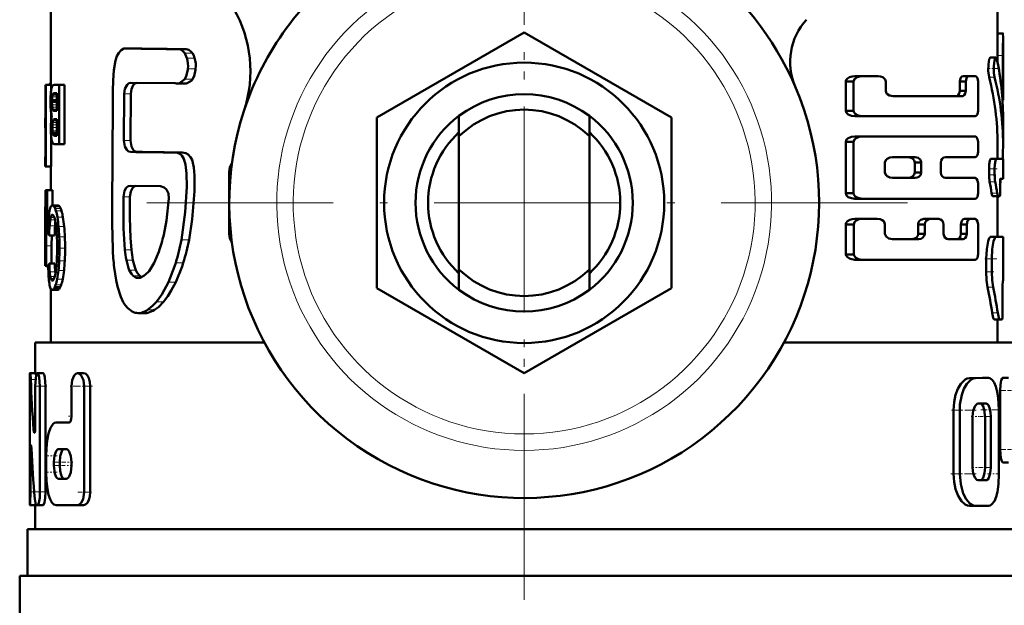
# Model space of a CAD drawing. Extents: x -1438 to 1837, y -1689 to 607.
# Tile 21 of 92: x -56 to 8, y -909 to -871. Entities that reach past the tile are written whole.
import ezdxf

# ---------------------------------------------------------------- set-up
doc = ezdxf.new("R2010")
doc.units = 0
doc.linetypes.add('DASHDOT', pattern=[18.5, 12, -3, 0.5, -3])

msp = doc.modelspace()

# ---------------------------------------------------------------- linework, layer by layer
at = {"color": 7, "linetype": 'DASHDOT', "lineweight": 18}
for p, q in [((-23.209, -858.183), (-23.209, -907.583)), ((-23.209, -859.433), (-23.209, -924.833)), ((1.491, -882.883), (-47.909, -882.883))]:
    msp.add_line(p, q, dxfattribs=at)
at = {"color": 7, "lineweight": 50}
for p, q in [((-53.709, -875.292), (-53.709, -869.383)), ((7.291, -869.383), (7.291, -872.208)), ((-32.709, -877.398), (-23.209, -871.913)), ((-23.209, -871.913), (-13.709, -877.398)), ((7.291, -871.973), (7.631, -871.973)), ((7.291, -871.973), (7.308, -871.973)), ((7.641, -872.209), (7.641, -876.273)), ((-48.679, -872.95), (-48.875, -872.941)), ((-48.454, -872.941), (-48.875, -872.941)), ((-48.254, -872.95), (-48.454, -872.941)), ((-44.984, -872.991), (-45.472, -872.991)), ((7.284, -873.408), (7.284, -873.849)), ((7.634, -875.704), (7.634, -873.408)), ((6.821, -873.535), (7.177, -873.535)), ((-54.046, -877.428), (-54.046, -875.292)), ((-54.046, -875.292), (-54.022, -875.292)), ((-53.672, -875.292), (-54.022, -875.292)), ((-54.022, -880.547), (-54.022, -875.292)), ((-53.709, -875.206), (-53.738, -875.206)), ((-53.672, -875.292), (-53.672, -875.562)), ((-53.509, -875.292), (-53.172, -875.292)), ((-52.812, -875.292), (-53.172, -875.292)), ((-53.172, -879.099), (-53.172, -875.292)), ((-52.812, -875.292), (-52.812, -879.099)), ((-45.688, -875.178), (-48.541, -875.152)), ((-45.057, -875.195), (-45.543, -875.195)), ((-45.414, -875.18), (-45.065, -874.914)), ((-1.984, -875.073), (-2.496, -875.073)), ((-2.496, -875.073), (-2.496, -876.952)), ((-1.984, -876.952), (-1.984, -875.073)), ((-1.413, -874.726), (-1.911, -874.726)), ((-1.413, -874.726), (-0.411, -874.726)), ((0.084, -875.671), (0.084, -875.073)), ((5.236, -875.073), (4.856, -875.073)), ((4.856, -875.073), (4.856, -875.671)), ((5.463, -874.726), (5.086, -874.726)), ((5.236, -875.671), (5.236, -875.073)), ((5.463, -874.726), (5.835, -874.726)), ((6.028, -876.952), (6.028, -875.073)), ((-53.67, -875.553), (-53.677, -875.595)), ((-53.308, -875.854), (-53.549, -875.854)), ((-53.308, -875.832), (-53.517, -875.832)), ((-53.47, -875.822), (-53.308, -875.822)), ((-53.308, -876.966), (-53.308, -875.822)), ((-48.972, -875.875), (-48.99, -878.868)), ((-48.552, -875.875), (-48.57, -878.868)), ((5.236, -875.671), (4.856, -875.671)), ((-53.628, -876.309), (-53.629, -876.389)), ((-53.308, -876.389), (-53.629, -876.389)), ((-53.626, -876.241), (-53.628, -876.309)), ((-53.308, -876.309), (-53.628, -876.309)), ((0.555, -876.018), (4.996, -876.018)), ((7.607, -876.278), (7.641, -876.278)), ((7.641, -876.278), (7.641, -876.273)), ((-53.672, -877.142), (-53.672, -877.482)), ((-53.562, -876.925), (-53.546, -876.941)), ((-53.546, -876.941), (-53.521, -876.956)), ((-53.308, -876.941), (-53.546, -876.941)), ((-53.521, -876.956), (-53.495, -876.963)), ((-53.308, -876.956), (-53.521, -876.956)), ((-53.308, -876.962), (-53.495, -876.962)), ((-53.495, -876.963), (-53.461, -876.966)), ((-53.461, -876.966), (-53.457, -876.966)), ((-53.457, -876.966), (-53.308, -876.966)), ((-1.984, -876.952), (-2.496, -876.952)), ((-54.059, -877.428), (-54.046, -877.428)), ((-54.059, -877.428), (-54.059, -878.049)), ((-53.526, -877.523), (-53.54, -877.539)), ((-53.308, -877.539), (-53.54, -877.539)), ((-53.308, -877.524), (-53.526, -877.524)), ((-53.478, -877.5), (-53.502, -877.507)), ((-53.308, -877.508), (-53.502, -877.508)), ((-53.441, -877.496), (-53.478, -877.5)), ((-53.441, -877.496), (-53.308, -877.496)), ((-53.308, -878.565), (-53.308, -877.496)), ((-32.709, -888.368), (-32.709, -877.398)), ((-27.409, -878.598), (-27.409, -877.283)), ((-19.009, -878.598), (-19.009, -877.283)), ((-13.709, -877.398), (-13.709, -888.368)), ((-1.413, -877.301), (-1.911, -877.301)), ((-1.413, -877.301), (5.835, -877.301)), ((7.641, -877.358), (7.641, -879.113)), ((-54.059, -878.049), (-54.046, -878.049)), ((-54.057, -878.049), (-54.053, -878.067)), ((-54.053, -878.067), (-54.047, -878.111)), ((-54.047, -878.111), (-54.046, -878.122)), ((-54.046, -879.927), (-54.046, -878.049)), ((-53.57, -878.447), (-53.584, -878.382)), ((-53.308, -878.382), (-53.584, -878.382)), ((-53.308, -878.447), (-53.57, -878.447)), ((-53.672, -878.687), (-53.672, -880.547)), ((-53.468, -879.099), (-53.172, -879.099)), ((-53.444, -878.565), (-53.308, -878.565)), ((-52.812, -879.099), (-53.172, -879.099)), ((-27.409, -887.168), (-27.409, -878.598)), ((-19.009, -878.598), (-19.009, -887.168)), ((-1.984, -878.954), (-2.496, -878.954)), ((-2.496, -878.954), (-2.496, -882.266)), ((-1.984, -882.266), (-1.984, -878.954)), ((-1.413, -878.603), (-1.911, -878.603)), ((-1.413, -878.603), (5.835, -878.603)), ((6.028, -879.589), (6.028, -878.954)), ((7.291, -879.112), (7.291, -880.06)), ((-45.73, -879.641), (-45.767, -879.642)), ((-45.248, -879.641), (-45.73, -879.641)), ((-54.059, -879.927), (-54.046, -879.927)), ((-54.059, -879.927), (-54.059, -880.547)), ((-54.054, -879.924), (-54.057, -879.927)), ((-54.052, -879.915), (-54.054, -879.924)), ((-54.048, -879.898), (-54.052, -879.915)), ((-54.046, -879.886), (-54.048, -879.898)), ((0.036, -880.925), (0.036, -880.295)), ((0.51, -879.951), (1.99, -879.951)), ((2.374, -880.295), (1.951, -880.295)), ((1.951, -880.295), (1.951, -880.925)), ((2.374, -880.925), (2.374, -880.295)), ((3.627, -880.928), (3.627, -880.292)), ((3.935, -879.941), (5.835, -879.941)), ((6.859, -880.06), (7.214, -880.06)), ((7.214, -880.06), (7.641, -880.06)), ((7.641, -880.06), (7.641, -881.335)), ((-54.059, -880.547), (-54.022, -880.547)), ((-53.708, -880.547), (-54.058, -880.547)), ((-53.672, -880.547), (-54.022, -880.547)), ((-53.709, -882.062), (-53.709, -880.547)), ((-42.209, -884.883), (-42.209, -880.883)), ((2.374, -880.925), (1.951, -880.925)), ((6.744, -880.697), (6.744, -881.071)), ((7.1, -881.071), (7.1, -880.697)), ((0.51, -881.269), (1.99, -881.269)), ((3.935, -881.279), (5.835, -881.279)), ((6.028, -882.266), (6.028, -881.631)), ((7.477, -881.335), (7.641, -881.335)), ((-53.977, -882.062), (-54.056, -882.062)), ((-54.056, -883.141), (-54.056, -882.062)), ((-53.977, -883.141), (-53.977, -882.062)), ((-53.977, -882.062), (-53.939, -882.062)), ((-53.587, -882.062), (-53.939, -882.062)), ((-53.939, -883.672), (-53.939, -882.062)), ((-53.587, -882.062), (-53.587, -883.051)), ((-46.642, -881.808), (-48.595, -881.782)), ((-1.984, -882.266), (-2.496, -882.266)), ((7.456, -881.907), (7.453, -881.879)), ((-1.413, -882.617), (-1.911, -882.617)), ((-1.413, -882.617), (5.835, -882.617)), ((6.976, -882.451), (7.33, -882.451)), ((7.291, -882.451), (7.291, -885.066)), ((7.306, -882.515), (7.291, -882.576)), ((7.306, -882.515), (7.318, -882.451)), ((7.33, -882.451), (7.43, -882.451)), ((-54.059, -883.141), (-53.977, -883.141)), ((-54.059, -883.141), (-54.059, -886.948)), ((-53.256, -883.051), (-53.612, -883.051)), ((-54.059, -886.414), (-54.059, -883.672)), ((-54.059, -883.672), (-54.003, -883.672)), ((-53.964, -883.672), (-53.939, -883.672)), ((-53.822, -883.672), (-53.939, -883.672)), ((-49.742, -884.235), (-49.716, -885.834)), ((-1.41, -883.919), (-1.908, -883.919)), ((-1.41, -883.919), (-0.461, -883.919)), ((2.95, -883.919), (2.536, -883.919)), ((2.95, -883.919), (3.498, -883.919)), ((5.528, -883.919), (5.152, -883.919)), ((5.528, -883.919), (5.835, -883.919)), ((-54.002, -885.654), (-53.994, -884.784)), ((-1.981, -884.27), (-2.493, -884.27)), ((-2.482, -886.198), (-2.493, -884.27)), ((-1.971, -886.198), (-1.981, -884.27)), ((0.036, -884.868), (0.036, -884.268)), ((2.594, -884.268), (2.174, -884.268)), ((2.174, -884.268), (2.174, -884.868)), ((2.594, -884.868), (2.174, -884.868)), ((2.594, -884.868), (2.594, -884.268)), ((3.812, -884.868), (3.812, -884.268)), ((5.305, -884.268), (4.926, -884.268)), ((4.926, -884.268), (4.926, -884.868)), ((5.305, -884.868), (4.926, -884.868)), ((5.305, -884.868), (5.305, -884.268)), ((6.028, -886.196), (6.028, -884.268)), ((-53.458, -884.984), (-53.811, -884.984)), ((-53.651, -885.654), (-53.646, -884.984)), ((0.51, -885.216), (2.221, -885.216)), ((4.111, -885.216), (5.069, -885.216)), ((7.291, -885.062), (7.641, -885.066)), ((7.641, -885.066), (7.641, -887.901)), ((-54.005, -886.948), (-54.002, -885.654)), ((-53.654, -886.794), (-53.651, -885.654)), ((-47.054, -886.755), (-46.749, -886.028)), ((-54.059, -886.414), (-54.03, -886.414)), ((-47.374, -887.274), (-47.054, -886.755)), ((-1.971, -886.198), (-2.482, -886.198)), ((-1.4, -886.542), (-1.898, -886.542)), ((-1.4, -886.542), (5.835, -886.542)), ((6.555, -887.319), (6.555, -886.489)), ((6.914, -887.319), (6.914, -886.489)), ((-54.059, -886.948), (-54.005, -886.948)), ((-53.872, -886.948), (-54.005, -886.948)), ((-53.873, -887.026), (-53.911, -887.026)), ((-53.873, -887.034), (-53.893, -887.034)), ((-53.449, -886.794), (-53.802, -886.794)), ((-53.407, -887.451), (-53.419, -887.326)), ((-27.409, -887.168), (-27.409, -888.483)), ((-19.009, -887.168), (-19.009, -888.483)), ((-53.566, -887.874), (-53.65, -887.874)), ((-53.611, -887.891), (-53.613, -887.891)), ((-48.114, -887.717), (-48.073, -887.72)), ((7.641, -887.901), (7.627, -887.902)), ((-53.709, -891.883), (-53.709, -888.405)), ((-53.258, -888.486), (-53.613, -888.486)), ((-53.203, -888.466), (-53.558, -888.466)), ((-53.092, -888.308), (-53.449, -888.308)), ((-23.209, -893.853), (-32.709, -888.368)), ((-13.709, -888.368), (-23.209, -893.853)), ((7.61, -889.172), (7.607, -889.112)), ((-47.636, -889.978), (-48.072, -889.978)), ((7.079, -890.384), (7.431, -890.384)), ((7.291, -890.384), (7.291, -891.883)), ((7.584, -890.383), (7.431, -890.384)), ((-54.709, -891.883), (-39.942, -891.883)), ((-54.709, -893.837), (-54.709, -891.883)), ((-6.476, -891.883), (8.291, -891.883)), ((-55.046, -893.837), (-55.033, -893.837)), ((-54.683, -893.837), (-55.033, -893.837)), ((-54.877, -893.837), (-54.709, -893.836)), ((-54.209, -893.837), (-54.565, -893.837)), ((-51.589, -893.843), (-51.977, -893.843)), ((6.325, -894.146), (5.48, -894.16)), ((6.698, -894.146), (5.864, -894.16)), ((6.329, -894.146), (6.701, -894.146)), ((7.635, -894.145), (7.993, -894.145)), ((-55.059, -901.49), (-55.059, -894.687)), ((-54.704, -897.262), (-54.704, -894.687)), ((-54.401, -901.49), (-54.401, -894.687)), ((-54.044, -894.687), (-54.044, -901.49)), ((-52.366, -896.607), (-52.366, -894.694)), ((-51.557, -901.497), (-51.557, -894.694)), ((-51.163, -894.694), (-51.163, -901.497)), ((7.453, -894.969), (7.453, -898.767)), ((4.454, -900.333), (4.453, -896.224)), ((4.852, -900.333), (4.851, -896.224)), ((6.547, -895.809), (6.045, -895.81)), ((7.378, -900.329), (7.377, -896.207)), ((5.677, -899.92), (5.677, -896.636)), ((6.479, -899.917), (6.479, -896.633)), ((6.85, -899.917), (6.85, -896.633)), ((-53.359, -897.032), (-52.549, -897.032)), ((-53.211, -898.733), (-52.725, -898.733)), ((-55.01, -901.49), (-55.01, -898.915)), ((-54.001, -900.221), (-54.001, -899.158)), ((-53.5, -899.796), (-53.5, -899.583)), ((-53.132, -899.583), (-53.132, -899.796)), ((-52.366, -899.796), (-52.366, -899.583)), ((7.635, -899.59), (7.992, -899.59)), ((-53.211, -900.646), (-52.725, -900.646)), ((6.174, -900.743), (6.03, -900.744)), ((6.549, -900.743), (6.047, -900.744)), ((-54.696, -902.34), (-55.046, -902.34)), ((-54.958, -902.341), (-54.96, -902.341)), ((-54.709, -902.341), (-54.958, -902.341)), ((-54.709, -903.883), (-54.709, -902.34)), ((-54.628, -902.34), (-54.565, -902.34)), ((-54.209, -902.34), (-54.565, -902.34)), ((-53.359, -902.347), (-51.977, -902.347)), ((-51.589, -902.347), (-51.977, -902.347)), ((5.482, -902.395), (5.865, -902.395)), ((6.703, -902.393), (5.866, -902.395)), ((-55.209, -903.883), (8.791, -903.883)), ((-55.209, -906.883), (-55.209, -903.883)), ((-55.709, -906.883), (-23.209, -906.883)), ((-55.709, -906.883), (-55.709, -909.996)), ((-23.209, -906.883), (9.291, -906.883))]:
    msp.add_line(p, q, dxfattribs=at)
at = {"color": 7, "linetype": 'DASHDOT', "lineweight": 18, "ltscale": 0.000516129}
msp.add_line((7.289, -872.547), (7.31, -872.547), dxfattribs=at)
at = {"color": 7, "lineweight": 18}
for p, q in [((-48.254, -872.95), (-48.679, -872.95)), ((-44.583, -873.237), (-45.08, -873.237)), ((7.284, -873.408), (7.634, -873.408)), ((-44.439, -873.559), (-44.939, -873.559)), ((-44.375, -874.254), (-44.876, -874.254)), ((-53.709, -875.291), (-53.811, -875.291)), ((-44.925, -875.18), (-45.414, -875.18)), ((-44.568, -874.914), (-45.065, -874.914)), ((6.744, -874.798), (7.1, -874.798)), ((-53.308, -875.95), (-53.596, -875.95)), ((-53.308, -875.899), (-53.579, -875.899)), ((-48.552, -875.875), (-48.972, -875.875)), ((7.562, -875.704), (7.634, -875.704)), ((-53.308, -876.241), (-53.626, -876.241)), ((-53.308, -876.563), (-53.625, -876.563)), ((-53.308, -876.064), (-53.615, -876.064)), ((-53.308, -876.727), (-53.611, -876.727)), ((-53.308, -876.855), (-53.589, -876.855)), ((-53.308, -876.925), (-53.562, -876.925)), ((-53.308, -877.855), (-53.599, -877.855)), ((-53.308, -877.713), (-53.585, -877.713)), ((-53.308, -877.602), (-53.563, -877.602)), ((-53.308, -877.5), (-53.478, -877.5)), ((-53.308, -878.027), (-53.604, -878.027)), ((-53.308, -878.245), (-53.598, -878.245)), ((-53.308, -878.494), (-53.552, -878.494)), ((-53.308, -878.535), (-53.522, -878.535)), ((-53.308, -878.556), (-53.49, -878.556)), ((-48.57, -878.868), (-48.99, -878.868)), ((-48.141, -879.604), (-48.568, -879.604)), ((-42.103, -880.883), (-42.209, -880.883)), ((6.744, -880.697), (7.1, -880.697)), ((6.744, -881.071), (7.1, -881.071)), ((6.779, -881.522), (7.135, -881.522)), ((6.907, -882.264), (7.262, -882.264)), ((-48.605, -882.494), (-49.024, -882.494)), ((7.291, -882.515), (7.306, -882.515)), ((-53.188, -883.075), (-53.544, -883.075)), ((-53.128, -883.138), (-53.484, -883.138)), ((-53.067, -883.249), (-53.424, -883.249)), ((-53.013, -883.397), (-53.372, -883.397)), ((-53.856, -884.108), (-53.981, -884.108)), ((-53.428, -883.984), (-53.744, -883.984)), ((-53.471, -883.835), (-53.715, -883.835)), ((-53.515, -883.731), (-53.683, -883.731)), ((-53.558, -883.669), (-53.647, -883.669)), ((-52.922, -883.803), (-53.282, -883.803)), ((-53.884, -884.784), (-53.994, -884.784)), ((-53.431, -884.367), (-53.784, -884.367)), ((-52.846, -884.399), (-53.206, -884.399)), ((-52.8, -885.068), (-53.161, -885.068)), ((-44.798, -885.262), (-45.289, -885.262)), ((-42.209, -884.883), (-42.103, -884.883)), ((6.837, -885.071), (7.192, -885.071)), ((-53.651, -885.654), (-54.002, -885.654)), ((-52.784, -885.808), (-53.145, -885.808)), ((-48.513, -885.909), (-48.934, -885.909)), ((-52.804, -886.611), (-53.164, -886.611)), ((-48.413, -886.569), (-48.836, -886.569)), ((-45.174, -886.743), (-45.657, -886.743)), ((6.555, -886.489), (6.914, -886.489)), ((-53.874, -887.002), (-53.926, -887.002)), ((-53.419, -887.326), (-53.772, -887.326)), ((-52.854, -887.241), (-53.214, -887.241)), ((-48.226, -887.208), (-48.652, -887.208)), ((6.555, -887.319), (6.914, -887.319)), ((-53.448, -887.63), (-53.736, -887.63)), ((-53.485, -887.743), (-53.712, -887.743)), ((-53.525, -887.826), (-53.683, -887.826)), ((-52.936, -887.786), (-53.295, -887.786)), ((-47.977, -887.585), (-48.406, -887.585)), ((-48.033, -887.717), (-48.114, -887.717)), ((-45.66, -887.994), (-46.133, -887.994)), ((-53.148, -888.407), (-53.504, -888.407)), ((-53.036, -888.169), (-53.394, -888.169)), ((6.645, -888.321), (7.003, -888.321)), ((-46.446, -889.257), (-46.904, -889.257)), ((-47.022, -889.776), (-47.468, -889.776)), ((-47.451, -889.96), (-47.89, -889.96)), ((6.943, -889.97), (7.297, -889.97)), ((-54.686, -894.25), (-54.995, -894.25)), ((5.48, -894.16), (5.864, -894.16)), ((6.325, -894.146), (6.698, -894.146)), ((-54.044, -894.687), (-54.401, -894.687)), ((-51.163, -894.694), (-51.557, -894.694)), ((7.453, -894.969), (7.812, -894.969)), ((4.453, -896.224), (4.851, -896.224)), ((6.478, -896.633), (6.849, -896.633)), ((-54.713, -897.481), (-54.813, -897.481)), ((7.452, -898.767), (7.812, -898.767)), ((-54.946, -898.915), (-55.01, -898.915)), ((-53.132, -899.583), (-53.5, -899.583)), ((-53.132, -899.796), (-53.5, -899.796)), ((6.479, -899.917), (6.85, -899.917)), ((4.454, -900.333), (4.852, -900.333)), ((6.174, -900.743), (6.549, -900.743)), ((-54.777, -901.49), (-55.01, -901.49)), ((-54.044, -901.49), (-54.401, -901.49)), ((-51.163, -901.497), (-51.557, -901.497))]:
    msp.add_line(p, q, dxfattribs=at)
at = {"color": 7, "linetype": 'DASHDOT', "lineweight": 18, "ltscale": 0.010733}
msp.add_line((7.248, -873.408), (7.678, -873.408), dxfattribs=at)
at = {"color": 7, "linetype": 'DASHDOT', "lineweight": 18, "ltscale": 0.017414}
msp.add_line((6.609, -874.237), (7.306, -874.237), dxfattribs=at)
at = {"color": 7, "linetype": 'DASHDOT', "lineweight": 18, "ltscale": 0.002367}
msp.add_line((7.554, -875.704), (7.649, -875.704), dxfattribs=at)
at = {"color": 7, "linetype": 'DASHDOT', "lineweight": 18, "ltscale": 0.014499}
msp.add_line((6.682, -880.697), (7.262, -880.697), dxfattribs=at)
at = {"color": 7, "linetype": 'DASHDOT', "lineweight": 18, "ltscale": 0.011735}
msp.add_line((6.704, -881.071), (7.174, -881.071), dxfattribs=at)
at = {"color": 7, "linetype": 'DASHDOT', "lineweight": 18, "ltscale": 0.001088}
msp.add_line((7.48, -881.654), (7.437, -881.654), dxfattribs=at)
at = {"color": 7, "linetype": 'DASHDOT', "lineweight": 18, "ltscale": 0.001123}
msp.add_line((7.426, -882.132), (7.471, -882.132), dxfattribs=at)
at = {"color": 7, "linetype": 'DASHDOT', "lineweight": 18, "ltscale": 0.020022}
msp.add_line((6.458, -886.488), (7.259, -886.488), dxfattribs=at)
at = {"color": 7, "linetype": 'DASHDOT', "lineweight": 18, "ltscale": 0.014108}
msp.add_line((6.486, -887.318), (7.05, -887.318), dxfattribs=at)
at = {"color": 7, "linetype": 'DASHDOT', "lineweight": 18, "ltscale": 0.000960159}
msp.add_line((7.63, -888.61), (7.591, -888.61), dxfattribs=at)
at = {"color": 7, "linetype": 'DASHDOT', "lineweight": 18, "ltscale": 0.001202}
msp.add_line((7.58, -889.674), (7.628, -889.674), dxfattribs=at)
at = {"color": 7, "linetype": 'DASHDOT', "lineweight": 18, "ltscale": 0.000461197}
msp.add_line((-55.044, -894.687), (-55.063, -894.687), dxfattribs=at)
at = {"color": 7, "linetype": 'DASHDOT', "lineweight": 18, "ltscale": 0.020982}
msp.add_line((-53.95, -894.687), (-54.789, -894.687), dxfattribs=at)
at = {"color": 7, "linetype": 'DASHDOT', "lineweight": 18, "ltscale": 0.037947}
msp.add_line((-51.015, -894.694), (-52.532, -894.694), dxfattribs=at)
at = {"color": 7, "linetype": 'DASHDOT', "lineweight": 18, "ltscale": 0.021974}
msp.add_line((7.361, -894.969), (8.24, -894.969), dxfattribs=at)
at = {"color": 7, "linetype": 'DASHDOT', "lineweight": 18, "ltscale": 0.042322}
msp.add_line((4.312, -896.223), (6.005, -896.223), dxfattribs=at)
at = {"color": 7, "linetype": 'DASHDOT', "lineweight": 18, "ltscale": 0.033036}
msp.add_line((6.215, -896.209), (7.537, -896.209), dxfattribs=at)
at = {"color": 7, "linetype": 'DASHDOT', "lineweight": 18, "ltscale": 0.006094}
msp.add_line((-52.569, -896.607), (-52.326, -896.607), dxfattribs=at)
at = {"color": 7, "linetype": 'DASHDOT', "lineweight": 18, "ltscale": 0.012237}
msp.add_line((5.597, -896.635), (6.086, -896.635), dxfattribs=at)
at = {"color": 7, "linetype": 'DASHDOT', "lineweight": 18, "ltscale": 0.020307}
msp.add_line((6.12, -896.634), (6.932, -896.634), dxfattribs=at)
at = {"color": 7, "linetype": 'DASHDOT', "lineweight": 18, "ltscale": 0.003525}
msp.add_line((-54.825, -897.262), (-54.684, -897.262), dxfattribs=at)
at = {"color": 7, "linetype": 'DASHDOT', "lineweight": 18, "ltscale": 0.022171}
msp.add_line((7.352, -898.767), (8.239, -898.767), dxfattribs=at)
at = {"color": 7, "linetype": 'DASHDOT', "lineweight": 18, "ltscale": 0.002077}
msp.add_line((-55.022, -898.915), (-54.939, -898.915), dxfattribs=at)
at = {"color": 7, "linetype": 'DASHDOT', "lineweight": 18, "ltscale": 0.019386}
msp.add_line((-53.294, -899.158), (-54.07, -899.158), dxfattribs=at)
at = {"color": 7, "linetype": 'DASHDOT', "lineweight": 18, "ltscale": 0.020281}
msp.add_line((-52.771, -899.796), (-53.582, -899.796), dxfattribs=at)
at = {"color": 7, "linetype": 'DASHDOT', "lineweight": 18, "ltscale": 0.019858}
msp.add_line((-52.773, -899.583), (-53.567, -899.583), dxfattribs=at)
at = {"color": 7, "linetype": 'DASHDOT', "lineweight": 18, "ltscale": 0.011973}
msp.add_line((-52.287, -899.583), (-52.765, -899.583), dxfattribs=at)
at = {"color": 7, "linetype": 'DASHDOT', "lineweight": 18, "ltscale": 0.010834}
msp.add_line((-52.328, -899.796), (-52.762, -899.796), dxfattribs=at)
at = {"color": 7, "linetype": 'DASHDOT', "lineweight": 18, "ltscale": 0.01142}
msp.add_line((5.628, -899.919), (6.085, -899.919), dxfattribs=at)
at = {"color": 7, "linetype": 'DASHDOT', "lineweight": 18, "ltscale": 0.02124}
msp.add_line((6.103, -899.918), (6.953, -899.918), dxfattribs=at)
at = {"color": 7, "linetype": 'DASHDOT', "lineweight": 18, "ltscale": 0.021267}
msp.add_line((-53.288, -900.221), (-54.139, -900.221), dxfattribs=at)
at = {"color": 7, "linetype": 'DASHDOT', "lineweight": 18, "ltscale": 0.043357}
msp.add_line((4.277, -900.332), (6.011, -900.332), dxfattribs=at)
at = {"color": 7, "linetype": 'DASHDOT', "lineweight": 18, "ltscale": 0.020263}
msp.add_line((6.636, -900.33), (7.446, -900.33), dxfattribs=at)
at = {"color": 7, "linetype": 'DASHDOT', "lineweight": 18, "ltscale": 0.011318}
msp.add_line((-54.647, -901.49), (-55.1, -901.49), dxfattribs=at)
at = {"color": 7, "linetype": 'DASHDOT', "lineweight": 18, "ltscale": 0.016153}
msp.add_line((-53.972, -901.49), (-54.618, -901.49), dxfattribs=at)
at = {"color": 7, "linetype": 'DASHDOT', "lineweight": 18, "ltscale": 0.02459}
msp.add_line((-51.075, -901.497), (-52.059, -901.497), dxfattribs=at)
at = {"color": 7, "lineweight": 50}
for points in [[(7.631, -871.973), (7.632, -871.973), (7.633, -871.975), (7.634, -871.979), (7.636, -871.993), (7.641, -872.208)], [(-48.998, -872.957), (-49.174, -873.044), (-49.326, -873.216), (-49.441, -873.44), (-49.532, -873.721), (-49.646, -874.345), (-49.696, -875.002), (-49.703, -875.673)], [(-45.08, -873.237), (-45.215, -873.089), (-45.346, -873.013), (-45.472, -872.991)], [(-44.939, -873.559), (-44.974, -873.454), (-45.08, -873.237)], [(-44.583, -873.237), (-44.652, -873.154), (-44.812, -873.03), (-44.984, -872.991)], [(-44.439, -873.559), (-44.5, -873.389), (-44.583, -873.237)], [(6.821, -873.535), (6.813, -873.537), (6.798, -873.548), (6.782, -873.57), (6.753, -873.642), (6.698, -873.982), (6.692, -874.393), (6.744, -874.798)], [(7.177, -873.535), (7.166, -873.538), (7.146, -873.557), (7.126, -873.594), (7.091, -873.713), (7.048, -874.089), (7.056, -874.507), (7.1, -874.798)], [(7.248, -873.676), (7.208, -873.559), (7.192, -873.541), (7.177, -873.535)], [(-45.065, -874.914), (-44.977, -874.738), (-44.883, -874.325), (-44.876, -874.254)], [(-44.568, -874.914), (-44.478, -874.738), (-44.382, -874.325), (-44.375, -874.254)], [(-48.972, -875.875), (-48.926, -875.548), (-48.791, -875.282), (-48.672, -875.184), (-48.541, -875.152)], [(-48.552, -875.875), (-48.512, -875.572), (-48.393, -875.314), (-48.286, -875.207), (-48.164, -875.156)], [(-44.925, -875.18), (-44.629, -874.998), (-44.568, -874.914)], [(-1.911, -874.726), (-2.087, -874.744), (-2.257, -874.795), (-2.385, -874.872), (-2.48, -874.995), (-2.496, -875.073)], [(-1.413, -874.726), (-1.586, -874.744), (-1.753, -874.796), (-1.849, -874.851), (-1.93, -874.929), (-1.984, -875.073)], [(0.084, -875.073), (0.043, -874.934), (-0.106, -874.799), (-0.254, -874.744), (-0.411, -874.726)], [(5.086, -874.726), (4.992, -874.758), (4.91, -874.852), (4.856, -875.073)], [(5.463, -874.726), (5.37, -874.758), (5.289, -874.852), (5.236, -875.073)], [(6.028, -875.073), (5.986, -874.853), (5.907, -874.751), (5.835, -874.726)], [(-49.703, -875.673), (-49.708, -876.505), (-49.743, -883.189), (-49.742, -884.235)], [(0.555, -876.018), (0.32, -875.97), (0.163, -875.861), (0.107, -875.775), (0.084, -875.671)], [(4.856, -875.671), (4.822, -875.849), (4.759, -875.95), (4.678, -876.005), (4.613, -876.018)], [(5.236, -875.671), (5.203, -875.848), (5.14, -875.949), (5.061, -876.005), (4.996, -876.018)], [(-1.911, -877.301), (-2.122, -877.276), (-2.327, -877.196), (-2.441, -877.097), (-2.496, -876.952)], [(-1.984, -876.952), (-1.969, -877.029), (-1.879, -877.152), (-1.687, -877.256), (-1.413, -877.301)], [(5.835, -877.301), (5.89, -877.287), (5.926, -877.261), (5.985, -877.175), (6.028, -876.952)], [(-48.568, -879.604), (-48.698, -879.568), (-48.816, -879.466), (-48.931, -879.249), (-48.99, -878.868)], [(-48.141, -879.604), (-48.273, -879.568), (-48.393, -879.467), (-48.51, -879.249), (-48.57, -878.868)], [(-1.911, -878.603), (-2.122, -878.628), (-2.326, -878.709), (-2.442, -878.809), (-2.496, -878.954)], [(-1.413, -878.603), (-1.619, -878.628), (-1.82, -878.709), (-1.932, -878.81), (-1.984, -878.954)], [(6.028, -878.954), (6.003, -878.779), (5.933, -878.65), (5.888, -878.616), (5.835, -878.603)], [(-45.289, -885.262), (-45.04, -883.491), (-44.951, -881.859), (-44.954, -880.995), (-45.017, -880.42), (-45.131, -880.05), (-45.259, -879.845), (-45.391, -879.729), (-45.545, -879.662), (-45.73, -879.641)], [(-44.798, -885.262), (-44.591, -883.94), (-44.458, -882.139), (-44.449, -881.122), (-44.489, -880.599), (-44.546, -880.304), (-44.608, -880.112), (-44.697, -879.938), (-44.846, -879.769), (-44.996, -879.682), (-45.248, -879.641)], [(5.835, -879.941), (5.891, -879.926), (5.926, -879.9), (5.985, -879.813), (6.028, -879.589)], [(0.51, -879.951), (0.343, -879.974), (0.182, -880.048), (0.086, -880.143), (0.036, -880.295)], [(1.951, -880.295), (1.921, -880.164), (1.852, -880.064), (1.761, -879.999), (1.561, -879.951)], [(2.374, -880.295), (2.363, -880.214), (2.3, -880.09), (2.174, -879.992), (1.99, -879.951)], [(3.627, -880.292), (3.648, -880.166), (3.718, -880.045), (3.815, -879.97), (3.935, -879.941)], [(6.859, -880.06), (6.852, -880.061), (6.837, -880.073), (6.822, -880.096), (6.795, -880.172), (6.757, -880.409), (6.744, -880.697)], [(7.214, -880.06), (7.207, -880.061), (7.192, -880.073), (7.177, -880.096), (7.151, -880.172), (7.113, -880.409), (7.1, -880.697)], [(0.036, -880.925), (0.088, -881.08), (0.185, -881.174), (0.344, -881.246), (0.51, -881.269)], [(1.561, -881.269), (1.689, -881.25), (1.809, -881.192), (1.921, -881.056), (1.951, -880.925)], [(1.99, -881.269), (2.108, -881.253), (2.22, -881.202), (2.336, -881.074), (2.374, -880.925)], [(3.935, -881.279), (3.832, -881.258), (3.737, -881.195), (3.659, -881.081), (3.627, -880.928)], [(6.028, -881.631), (6.003, -881.455), (5.933, -881.327), (5.888, -881.293), (5.835, -881.279)], [(7.453, -881.879), (7.455, -881.411), (7.466, -881.351), (7.471, -881.34), (7.473, -881.337), (7.475, -881.335), (7.477, -881.335)], [(-48.595, -881.782), (-48.726, -881.814), (-48.842, -881.91), (-48.957, -882.115), (-49.024, -882.494)], [(-48.226, -881.787), (-48.345, -881.84), (-48.449, -881.947), (-48.549, -882.151), (-48.605, -882.494)], [(-46.091, -882.601), (-46.124, -882.288), (-46.254, -882.024), (-46.398, -881.887), (-46.642, -881.808)], [(-1.911, -882.617), (-2.123, -882.592), (-2.327, -882.511), (-2.442, -882.411), (-2.496, -882.266)], [(-1.984, -882.266), (-1.969, -882.343), (-1.88, -882.466), (-1.756, -882.545), (-1.62, -882.592), (-1.413, -882.617)], [(5.835, -882.617), (5.891, -882.602), (5.926, -882.577), (5.985, -882.49), (6.028, -882.266)], [(6.907, -882.264), (6.942, -882.408), (6.962, -882.444), (6.971, -882.45), (6.976, -882.451)], [(7.262, -882.264), (7.296, -882.408), (7.316, -882.444), (7.325, -882.45), (7.33, -882.451)], [(7.43, -882.451), (7.433, -882.45), (7.435, -882.449), (7.438, -882.443), (7.443, -882.429), (7.452, -882.384), (7.466, -882.15), (7.456, -881.907)], [(-49.024, -882.494), (-49.02, -884.529), (-48.934, -885.909)], [(-48.605, -882.494), (-48.61, -883.818), (-48.574, -885.164), (-48.513, -885.909)], [(-46.431, -884.946), (-46.251, -884.021), (-46.091, -882.601)], [(-1.908, -883.919), (-2.074, -883.934), (-2.237, -883.981), (-2.385, -884.068), (-2.477, -884.192), (-2.493, -884.27)], [(-1.41, -883.919), (-1.618, -883.944), (-1.818, -884.025), (-1.929, -884.126), (-1.981, -884.27)], [(0.036, -884.268), (0.012, -884.161), (-0.048, -884.073), (-0.154, -883.992), (-0.275, -883.944), (-0.461, -883.919)], [(2.536, -883.919), (2.35, -883.97), (2.246, -884.061), (2.182, -884.2), (2.174, -884.268)], [(3.812, -884.268), (3.79, -884.141), (3.72, -884.02), (3.622, -883.947), (3.498, -883.919)], [(5.152, -883.919), (5.059, -883.951), (4.978, -884.046), (4.926, -884.268)], [(5.528, -883.919), (5.437, -883.951), (5.358, -884.044), (5.305, -884.268)], [(6.028, -884.268), (6.003, -884.092), (5.933, -883.966), (5.888, -883.932), (5.835, -883.919)], [(0.51, -885.216), (0.274, -885.168), (0.117, -885.06), (0.06, -884.973), (0.036, -884.868)], [(2.174, -884.868), (2.146, -884.999), (2.08, -885.099), (1.991, -885.166), (1.795, -885.216)], [(2.594, -884.868), (2.567, -884.998), (2.481, -885.119), (2.366, -885.189), (2.221, -885.216)], [(4.111, -885.216), (4.011, -885.195), (3.919, -885.133), (3.843, -885.02), (3.812, -884.868)], [(4.926, -884.868), (4.893, -885.046), (4.831, -885.147), (4.751, -885.203), (4.686, -885.216)], [(5.305, -884.868), (5.272, -885.045), (5.211, -885.147), (5.132, -885.203), (5.069, -885.216)], [(6.837, -885.071), (6.819, -885.075), (6.782, -885.104), (6.745, -885.162), (6.677, -885.351), (6.587, -885.869), (6.555, -886.489)], [(7.192, -885.071), (7.174, -885.075), (7.138, -885.104), (7.102, -885.162), (7.034, -885.351), (6.945, -885.87), (6.914, -886.489)], [(-48.836, -886.569), (-48.698, -887.094), (-48.652, -887.208)], [(-48.413, -886.569), (-48.296, -887.03), (-48.226, -887.208)], [(-46.133, -887.994), (-45.736, -886.984), (-45.657, -886.743)], [(-45.66, -887.994), (-45.252, -886.978), (-45.174, -886.743)], [(-1.898, -886.542), (-2.108, -886.517), (-2.246, -886.472), (-2.41, -886.36), (-2.466, -886.274), (-2.482, -886.198)], [(-1.971, -886.198), (-1.955, -886.274), (-1.864, -886.396), (-1.672, -886.499), (-1.4, -886.542)], [(5.835, -886.542), (5.89, -886.528), (5.942, -886.486), (5.985, -886.417), (6.028, -886.196)], [(-49.62, -887.04), (-49.495, -887.871), (-49.406, -888.261)], [(-48.652, -887.208), (-48.516, -887.455), (-48.406, -887.585)], [(-48.226, -887.208), (-48.137, -887.378), (-47.977, -887.585)], [(-47.704, -887.59), (-47.438, -887.349), (-47.374, -887.274)], [(6.555, -887.319), (6.578, -887.851), (6.645, -888.321)], [(6.914, -887.319), (6.937, -887.851), (7.003, -888.321)], [(-48.073, -887.72), (-47.957, -887.704), (-47.704, -887.59)], [(-46.904, -889.257), (-46.562, -888.789), (-46.133, -887.994)], [(-46.446, -889.257), (-46.172, -888.901), (-45.94, -888.527), (-45.66, -887.994)], [(7.607, -889.112), (7.604, -888.199), (7.622, -887.919), (7.625, -887.904), (7.626, -887.902), (7.627, -887.902)], [(-49.406, -888.261), (-49.192, -888.93), (-49.035, -889.272), (-48.908, -889.474)], [(-47.468, -889.776), (-47.172, -889.541), (-46.904, -889.257)], [(-47.022, -889.776), (-46.777, -889.593), (-46.446, -889.257)], [(7.584, -890.383), (7.586, -890.381), (7.588, -890.379), (7.592, -890.369), (7.605, -890.272), (7.615, -890.024), (7.61, -889.172)], [(-48.908, -889.474), (-48.743, -889.67), (-48.464, -889.887)], [(6.943, -889.97), (7.014, -890.288), (7.053, -890.368), (7.07, -890.382), (7.079, -890.384)], [(7.297, -889.97), (7.367, -890.289), (7.406, -890.368), (7.423, -890.382), (7.431, -890.384)], [(-55.046, -893.837), (-55.047, -893.838), (-55.048, -893.84), (-55.049, -893.846), (-55.054, -893.916), (-55.059, -894.687)], [(-54.995, -894.25), (-55.022, -893.875), (-55.03, -893.841), (-55.031, -893.838), (-55.032, -893.837), (-55.033, -893.837)], [(-54.565, -893.837), (-54.575, -893.839), (-54.595, -893.855), (-54.614, -893.885), (-54.647, -893.986), (-54.679, -894.184), (-54.704, -894.687)], [(-54.656, -894.031), (-54.671, -893.88), (-54.678, -893.844), (-54.68, -893.839), (-54.681, -893.838), (-54.683, -893.837)], [(-54.401, -894.687), (-54.444, -894.124), (-54.496, -893.924), (-54.526, -893.864), (-54.541, -893.847), (-54.557, -893.838), (-54.565, -893.837)], [(-54.044, -894.687), (-54.087, -894.124), (-54.139, -893.924), (-54.17, -893.865), (-54.185, -893.847), (-54.201, -893.838), (-54.209, -893.837)], [(-51.977, -893.843), (-52.096, -893.882), (-52.201, -893.993), (-52.323, -894.299), (-52.366, -894.694)], [(-51.557, -894.694), (-51.607, -894.299), (-51.745, -893.991), (-51.856, -893.882), (-51.977, -893.843)], [(-51.163, -894.694), (-51.187, -894.421), (-51.254, -894.176), (-51.35, -893.995), (-51.47, -893.879), (-51.589, -893.843)], [(5.48, -894.16), (5.336, -894.185), (5.191, -894.256), (4.918, -894.528), (4.732, -894.85), (4.587, -895.241), (4.489, -895.708), (4.453, -896.224)], [(5.864, -894.16), (5.721, -894.185), (5.579, -894.256), (5.309, -894.529), (5.125, -894.851), (4.983, -895.242), (4.868, -895.867), (4.851, -896.224)], [(7.377, -896.207), (7.33, -895.409), (7.27, -895.041), (7.184, -894.715), (7.077, -894.456), (6.948, -894.268), (6.8, -894.164), (6.698, -894.146)], [(7.635, -894.145), (7.623, -894.147), (7.598, -894.164), (7.574, -894.198), (7.529, -894.307), (7.472, -894.608), (7.453, -894.969)], [(6.045, -895.81), (5.973, -895.827), (5.903, -895.878), (5.839, -895.957), (5.72, -896.254), (5.677, -896.636)], [(6.478, -896.633), (6.447, -896.267), (6.356, -895.968), (6.287, -895.866), (6.249, -895.833), (6.187, -895.81)], [(6.849, -896.633), (6.834, -896.373), (6.79, -896.135), (6.696, -895.912), (6.636, -895.843), (6.547, -895.809)], [(-52.366, -896.607), (-52.387, -896.803), (-52.446, -896.958), (-52.489, -897.008), (-52.513, -897.024), (-52.549, -897.032)], [(-54.765, -897.688), (-54.769, -897.687), (-54.776, -897.681), (-54.782, -897.669), (-54.794, -897.631), (-54.813, -897.481)], [(-54.704, -897.262), (-54.72, -897.544), (-54.739, -897.644), (-54.751, -897.674), (-54.756, -897.682), (-54.762, -897.687), (-54.765, -897.688)], [(-53.359, -897.032), (-53.459, -897.053), (-53.554, -897.117), (-53.721, -897.359), (-53.849, -897.726), (-53.937, -898.18), (-53.987, -898.685), (-54.001, -899.158)], [(-55.01, -898.915), (-55.002, -898.604), (-54.992, -898.509), (-54.989, -898.496), (-54.987, -898.492), (-54.985, -898.491), (-54.984, -898.49)], [(-54.984, -898.49), (-54.982, -898.491), (-54.981, -898.492), (-54.979, -898.496), (-54.969, -898.543), (-54.957, -898.696)], [(-53.211, -898.733), (-53.267, -898.748), (-53.303, -898.774), (-53.368, -898.863), (-53.463, -899.156), (-53.5, -899.583)], [(-52.839, -898.733), (-52.896, -898.748), (-52.932, -898.774), (-52.998, -898.863), (-53.098, -899.18), (-53.132, -899.583)], [(-52.366, -899.583), (-52.408, -899.192), (-52.526, -898.882), (-52.588, -898.801), (-52.655, -898.75), (-52.725, -898.733)], [(7.452, -898.767), (7.501, -899.313), (7.558, -899.507), (7.591, -899.564), (7.608, -899.581), (7.635, -899.59)], [(-53.5, -899.796), (-53.444, -900.308), (-53.355, -900.539), (-53.297, -900.61), (-53.24, -900.642), (-53.211, -900.646)], [(-53.132, -899.796), (-53.11, -900.125), (-53.045, -900.41), (-52.942, -900.595), (-52.88, -900.638), (-52.839, -900.646)], [(-52.725, -900.646), (-52.654, -900.628), (-52.586, -900.576), (-52.523, -900.494), (-52.423, -900.25), (-52.366, -899.796)], [(5.677, -899.92), (5.723, -900.31), (5.815, -900.556), (5.944, -900.71), (6.047, -900.744)], [(6.174, -900.743), (6.238, -900.726), (6.279, -900.695), (6.352, -900.594), (6.447, -900.292), (6.479, -899.917)], [(6.549, -900.743), (6.612, -900.726), (6.653, -900.695), (6.725, -900.594), (6.819, -900.292), (6.85, -899.917)], [(-54.001, -900.221), (-53.981, -900.784), (-53.919, -901.318), (-53.844, -901.672), (-53.744, -901.968), (-53.639, -902.164), (-53.517, -902.292), (-53.359, -902.347)], [(4.454, -900.333), (4.489, -900.839), (4.588, -901.314), (4.752, -901.745), (4.964, -902.086), (5.209, -902.31), (5.345, -902.373), (5.482, -902.395)], [(4.852, -900.333), (4.911, -900.996), (5.078, -901.591), (5.266, -901.962), (5.493, -902.232), (5.739, -902.376), (5.866, -902.395)], [(6.703, -902.393), (6.808, -902.372), (6.907, -902.311), (7.082, -902.077), (7.191, -901.806), (7.275, -901.477), (7.347, -900.986), (7.378, -900.329)], [(-55.059, -901.49), (-55.052, -902.303), (-55.048, -902.336), (-55.047, -902.339), (-55.046, -902.34)], [(-55.046, -902.34), (-55.045, -902.34), (-55.044, -902.338), (-55.04, -902.322), (-55.028, -902.184), (-55.01, -901.49)], [(-54.741, -901.928), (-54.699, -902.213), (-54.669, -902.302), (-54.651, -902.328), (-54.642, -902.336), (-54.628, -902.34)], [(-54.565, -902.34), (-54.554, -902.338), (-54.533, -902.323), (-54.513, -902.292), (-54.475, -902.19), (-54.42, -901.875), (-54.401, -901.49)], [(-54.209, -902.34), (-54.198, -902.338), (-54.175, -902.32), (-54.153, -902.286), (-54.113, -902.173), (-54.061, -901.862), (-54.044, -901.49)], [(-51.977, -902.347), (-51.855, -902.308), (-51.743, -902.197), (-51.625, -901.953), (-51.557, -901.497)], [(-51.589, -902.347), (-51.465, -902.308), (-51.351, -902.196), (-51.253, -902.011), (-51.188, -901.778), (-51.163, -901.497)]]:
    msp.add_lwpolyline(points, dxfattribs=at)
for centre, radius in [((136.791, -741.833), 140), ((-23.209, -882.883), 9.025)]:
    msp.add_circle(centre, radius, dxfattribs=at)
for centre, radius, start, end in [((136.791, -741.833), 140.27, 90, 270), ((-23.209, -882.883), 19, 125.84718, 161.68764), ((-23.209, -882.883), 19, 23.24767, 54.15282), ((-48.842, -874.4), 8, 341.68764, 30.09198), ((-2.076, -873.805), 4, 137.33434, 203.24766), ((127.006, -873.58), 119.722, 179.34356, 179.91754), ((128.974, -873.582), 121.34, 179.351, 179.91752), ((-48.885, -873.349), 0.409, 88.68514, 106.12008), ((-38.12, -172.195), 700.834, 269.136737, 269.398941), ((-37.449, -141.029), 732, 269.154277, 269.410211), ((-46.685, -874.064), 1.819, 354.01231, 16.12681), ((-46.144, -874.064), 1.78, 353.88275, 16.49809), ((-9.863, -877.366), 17.504, 0.02717, 12.17292), ((-53.473, -875.43), 0.151, 127.21671, 151.07777), ((-53.507, -875.39), 0.098, 90.98074, 125.78698), ((-45.541, -874.555), 0.64, 256.68918, 269.79339), ((-45.543, -874.612), 0.583, 269.98977, 282.76849), ((-45.057, -874.586), 0.609, 269.98801, 282.49265), ((-10.074, -879.126), 17.365, 0.04463, 14.43125), ((-9.919, -879.125), 17.56, 0.042, 14.26665), ((-44.571, -876.427), 9.153, 176.64705, 179.55656), ((-50.725, -876.048), 2.987, 171.26632, 176.99995), ((-52.756, -875.721), 0.929, 162.6089, 169.62271), ((-53.238, -875.566), 0.423, 150.38343, 163.11265), ((-52.768, -876.141), 0.85, 166.95156, 174.79649), ((-53.333, -876.01), 0.27, 155.67796, 166.99573), ((-53.42, -875.971), 0.174, 137.92062, 155.7338), ((-53.479, -875.919), 0.0952, 113.59661, 137.18025), ((-53.469, -875.949), 0.127, 90.09305, 112.23607), ((-23.209, -882.883), 19, 161.68764, 23.24767), ((-23.209, -882.883), 7, 53.1301, 126.8699), ((30.376, -875.739), 22.742, 179.91199, 181.35821), ((-45.788, -876.359), 7.936, 179.97744, 182.31251), ((-50.324, -876.391), 3.305, 179.96717, 182.98644), ((-51.03, -876.325), 2.598, 174.24912, 178.15383), ((-51.005, -876.43), 2.623, 182.90452, 186.51436), ((-49.228, -876.506), 4.493, 182.21938, 185.53399), ((-51.292, -876.713), 2.418, 185.35758, 190.38751), ((-53.083, -877.053), 0.595, 189.27669, 201.79857), ((-52.554, -876.614), 1.063, 186.11133, 193.09371), ((-53.382, -876.816), 0.21, 190.71735, 211.19953), ((-23.209, -882.883), 6, 45.573, 134.427), ((-45.633, -878.086), 8.067, 178.12627, 180.01163), ((-49.054, -877.971), 4.644, 175.5844, 178.17469), ((-50.861, -877.826), 2.832, 171.98527, 175.68346), ((-52.054, -877.653), 1.626, 166.51977, 172.15499), ((-50.757, -878.025), 2.846, 176.59024, 180.04647), ((-51.916, -877.951), 1.686, 171.90973, 176.76452), ((-52.497, -877.867), 1.098, 166.03202, 171.9724), ((-53.319, -877.656), 0.25, 152.11991, 167.40865), ((-53.463, -877.594), 0.095, 114.50566, 131.88955), ((-23.209, -882.883), 7, 126.8699, 233.1301), ((-23.209, -882.883), 7, 306.8699, 53.1301), ((-46.547, -878.092), 7.153, 179.97163, 182.57364), ((-49.723, -878.243), 3.973, 182.45539, 186.21075), ((-49.664, -878.03), 3.94, 179.9637, 183.13155), ((-52.255, -878.179), 1.345, 182.82099, 188.71133), ((-53.327, -878.381), 0.252, 195.13916, 206.68661), ((-53.403, -878.419), 0.166, 206.65795, 224.30063), ((-23.209, -882.883), 6.188, 132.74385, 227.25615), ((-23.209, -882.883), 6.188, 312.74385, 47.25615), ((-51.255, -878.414), 2.432, 186.09899, 191.11708), ((-53.037, -878.775), 0.613, 190.1121, 202.27492), ((-53.436, -878.935), 0.183, 203.36666, 216.72222), ((-53.464, -878.954), 0.149, 217.02234, 234.56537), ((-53.483, -878.979), 0.118, 235.22377, 253.8071), ((-53.454, -878.467), 0.0966, 224.97702, 247.61287), ((-53.469, -878.922), 0.177, 254.36477, 270.06352), ((-53.444, -878.438), 0.127, 248.76788, 269.92347), ((-9.722, -879.112), 17.363, 356.87211, 359.99853), ((-37.743, -176.465), 703.223, 269.117967, 269.346219), ((-37.315, -164.741), 714.945, 269.132338, 269.355118), ((-41.209, -880.883), 1, 145.7222, 180.00001), ((9.366, -881.098), 2.622, 179.40269, 189.30047), ((-23.209, -887.087), 30.5, 9.09853, 10.51404), ((9.756, -881.098), 2.656, 179.41634, 189.18486), ((-23.209, -887.087), 30.85, 8.99444, 10.39343), ((-9.933, -879.092), 17.575, 351.37093, 352.66655), ((-47.501, -884.374), 6.359, 172.11588, 176.77516), ((-51.376, -883.846), 2.448, 167.2088, 171.90379), ((-52.854, -883.504), 0.931, 158.61136, 167.63974), ((-53.468, -883.256), 0.269, 139.34235, 159.93251), ((-53.607, -883.136), 0.0848, 93.31781, 140.12405), ((-53.617, -883.173), 0.122, 53.40955, 87.61485), ((-53.691, -883.272), 0.246, 33.09825, 53.38931), ((-54.023, -883.499), 0.648, 22.61851, 33.82389), ((-54.622, -883.758), 1.302, 16.07301, 22.99334), ((-56.676, -884.34), 3.437, 8.98814, 15.91523), ((-53.261, -883.175), 0.124, 53.77691, 87.67656), ((-53.334, -883.274), 0.247, 33.43522, 53.73314), ((-53.662, -883.5), 0.646, 22.86669, 34.14521), ((-54.253, -883.759), 1.292, 16.25739, 23.24133), ((-56.282, -884.341), 3.402, 9.0963, 16.09796), ((-9.692, -884.961), 44.329, 178.33367, 179.53163), ((-3.044, -885.453), 50.955, 178.48693, 179.24732), ((-36.401, -884.56), 17.586, 177.10474, 178.52697), ((-33.114, -885.282), 20.776, 176.50583, 178.69272), ((-49.292, -884.635), 4.499, 171.67609, 176.58798), ((-51.894, -884.262), 1.871, 166.83069, 171.45454), ((-53.018, -883.993), 0.715, 158.47216, 167.24881), ((-53.489, -883.802), 0.207, 139.79791, 159.79254), ((-53.599, -883.708), 0.0615, 93.85388, 141.01839), ((-53.606, -883.707), 0.0606, 47.22792, 86.85791), ((-53.686, -883.799), 0.183, 29.52477, 48.21507), ((-53.985, -883.978), 0.531, 21.34792, 30.49419), ((-54.674, -884.256), 1.274, 16.49259, 21.69988), ((-55.627, -884.514), 2.261, 8.20176, 15.91941), ((-48.282, -884.698), 5.16, 173.24578, 176.31688), ((-59.295, -885.088), 5.974, 4.28648, 8.6303), ((-61.401, -885.133), 8.228, 5.11418, 9.30287), ((-60.948, -885.133), 8.135, 5.17628, 9.41369), ((2.949, -884.275), 0.356, 89.95451, 178.83212), ((177.837, -886.703), 231.867, 179.47982, 179.92853), ((-51.044, -883.727), 3.039, 200.84814, 204.4368), ((-38.76, -885.336), 15.055, 176.3117, 178.66108), ((-38.58, -885.336), 14.882, 176.26873, 178.64544), ((-65.054, -885.542), 11.751, 1.91153, 4.39767), ((-67.3, -885.682), 14.152, 2.48454, 5.19872), ((-66.772, -885.682), 13.985, 2.51487, 5.26162), ((-72.959, -885.811), 19.661, 359.99872, 1.92657), ((-70.11, -885.807), 16.965, 359.99679, 2.497), ((-69.546, -885.807), 16.761, 359.99677, 2.52742), ((-56.046, -882.721), 9.868, 340.4214, 346.9692), ((-58.597, -882.757), 13.541, 342.88044, 349.33753), ((-57.86, -882.747), 13.302, 342.51841, 349.10043), ((-41.209, -884.883), 1, 180.00001, 214.27757), ((6.895, -864.249), 20.822, 269.8396, 271.08925), ((7.248, -864.922), 20.149, 269.84186, 271.11839), ((-68.874, -885.812), 15.576, 358.11119, 0.00203), ((-69.75, -885.81), 16.605, 357.23394, 0.00455), ((-69.196, -885.81), 16.411, 357.20078, 0.00404), ((-33.224, -885.149), 16.505, 182.37946, 186.57946), ((-41.874, -885.207), 7.095, 185.67673, 191.06213), ((-41.619, -885.215), 6.928, 185.75089, 191.26795), ((-67.97, -885.844), 14.671, 356.1792, 358.11597), ((-63.484, -886.119), 10.331, 353.76601, 357.26881), ((-63, -886.119), 10.208, 353.69043, 357.23578), ((-53.643, -886.882), 0.307, 192.3435, 202.96174), ((-53.851, -886.971), 0.0812, 202.37426, 222.38844), ((-53.892, -887.009), 0.0253, 221.52659, 266.77068), ((-51.329, -888.021), 2.761, 153.61564, 157.29762), ((-37.818, -886.527), 16.063, 181.5278, 183.91163), ((-40.72, -886.328), 13.09, 182.04314, 184.37666), ((-50.435, -887.089), 3.345, 184.06668, 189.29617), ((-40.517, -886.328), 12.94, 182.06697, 184.42767), ((-56.495, -886.848), 3.147, 346.16009, 352.35584), ((-59.493, -886.42), 6.175, 352.12184, 356.27934), ((-59.841, -886.529), 6.665, 349.12904, 353.87319), ((-59.408, -886.528), 6.593, 349.00091, 353.79842), ((-23.209, -882.883), 6, 225.573, 314.427), ((-48.336, -887.272), 5.519, 183.64318, 188.46626), ((-52.483, -887.419), 1.271, 189.51633, 194.7626), ((-53.216, -887.617), 0.512, 194.3148, 204.12902), ((-53.538, -887.765), 0.157, 202.93451, 224.12937), ((-53.608, -887.832), 0.0594, 224.23767, 265.16532), ((-53.615, -887.814), 0.0772, 273.12223, 312.05379), ((-53.694, -887.724), 0.197, 311.52365, 331.43024), ((-54.022, -887.535), 0.576, 330.45621, 340.51705), ((-54.686, -887.29), 1.283, 340.11844, 346.00268), ((-56.164, -887.255), 2.917, 341.73069, 349.50226), ((-55.777, -887.253), 2.89, 341.52421, 349.37676), ((-48.045, -887.177), 0.545, 228.43317, 262.69615), ((-47.608, -887.159), 0.563, 229.13677, 244.57482), ((-51.778, -887.777), 2.04, 188.66865, 193.6826), ((-52.985, -888.078), 0.795, 193.23405, 202.80384), ((-53.498, -888.299), 0.237, 201.54923, 222.75944), ((-53.609, -888.403), 0.084, 222.51223, 267.2707), ((-53.618, -888.392), 0.0942, 272.62046, 308.84088), ((-53.71, -888.273), 0.245, 308.25963, 327.01222), ((-54.059, -888.035), 0.668, 326.17917, 335.8704), ((-54.82, -887.685), 1.506, 335.5284, 341.2339), ((-53.262, -888.391), 0.096, 272.54859, 308.459), ((-53.358, -888.267), 0.252, 307.914, 326.25049), ((-53.687, -888.036), 0.654, 325.53381, 335.42453), ((-54.45, -887.683), 1.495, 335.26937, 341.02329), ((-23.209, -882.883), 7, 233.1301, 306.8699), ((-23.112, -894.554), 30.403, 8.67277, 11.83041), ((-23.111, -894.554), 30.752, 8.57363, 11.6943), ((-48.077, -889.107), 0.871, 243.57855, 270.32135), ((-48.207, -888.671), 1.328, 283.79511, 303.73397), ((-47.771, -888.632), 1.367, 283.53778, 303.21513), ((-48.071, -889.062), 0.917, 269.97854, 281.40538), ((-47.636, -889.029), 0.95, 269.97507, 281.20418), ((32.658, -890.925), 87.716, 182.17235, 184.28647), ((32.364, -894.486), 87.422, 182.76047, 184.88306), ((-54.93, -902.269), 0.246, 343.12318, 0.65318)]:
    msp.add_arc(centre, radius, start, end, dxfattribs=at)
at = {"color": 7, "lineweight": 18}
for radius, start, end in [(15.939, 127.43427, 52.56572), (14.879, 121.87624, 58.12376)]:
    msp.add_arc((-23.209, -882.883), radius, start, end, dxfattribs=at)
at = {"color": 7, "lineweight": 50}
msp.add_ellipse((-53.583, -877.812), major_axis=(0.157, -2.606), ratio=0.117355, start_param=3.134535, end_param=3.391566, dxfattribs=at)

doc.saveas('drawing.dxf')
